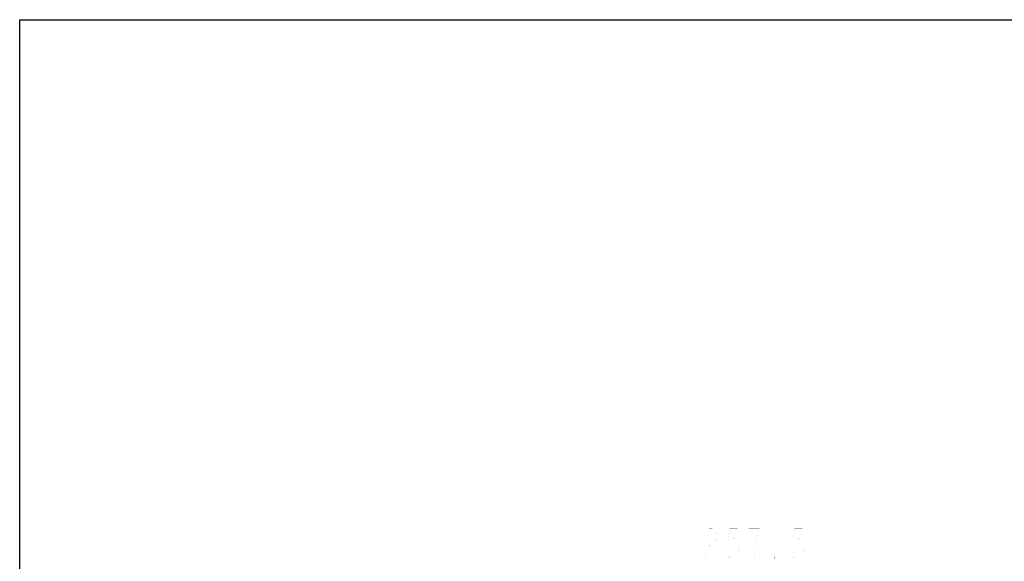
# Model space of a CAD drawing. Header units: millimetres. Extents: x -741 to 6994, y 0 to 4947.
# Tile 21 of 97: x 0 to 1881, y 3913 to 4947. Entities that reach past the tile are written whole.
import ezdxf

# ---------------------------------------------------------------- set-up
doc = ezdxf.new("R2010")
doc.units = ezdxf.units.MM
doc.header["$LTSCALE"] = 384.676471
doc.layers.add('运动范围_DXF_DIMENSION', color=7, linetype='CONTINUOUS')
doc.layers.add('运动范围_DXF_FORMAT', color=7, linetype='CONTINUOUS')

msp = doc.modelspace()

# ---------------------------------------------------------------- linework, layer by layer
at = {"layer": '运动范围_DXF_DIMENSION', "color": 5, "linetype": 'Continuous', "const_width": 0.0588}
for points in [[(1310.174, 3966.621), (1312.748, 3971.523), (1317.895, 3976.425), (1323.042, 3976.425), (1328.189, 3971.523), (1330.762, 3966.621), (1330.762, 3956.817), (1328.189, 3951.915)], [(1371.939, 3976.425), (1356.498, 3976.425), (1353.924, 3951.915), (1359.071, 3956.817), (1364.218, 3956.817), (1369.365, 3951.915), (1371.939, 3947.013), (1374.513, 3937.209), (1371.939, 3927.406), (1369.365, 3922.504), (1364.218, 3917.602), (1359.071, 3917.602), (1353.924, 3922.504), (1351.351, 3927.406)], [(1402.821, 3917.602), (1405.395, 3942.111), (1407.968, 3956.817), (1410.542, 3966.621), (1413.115, 3976.425), (1392.527, 3976.425)], [(1495.468, 3976.425), (1480.027, 3976.425), (1477.454, 3951.915), (1482.601, 3956.817), (1487.748, 3956.817), (1492.895, 3951.915), (1495.468, 3947.013), (1498.042, 3937.209), (1495.468, 3927.406), (1492.895, 3922.504), (1487.748, 3917.602), (1482.601, 3917.602), (1477.454, 3922.504), (1474.88, 3927.406)], [(1328.189, 3951.915), (1317.895, 3942.111), (1312.748, 3932.308), (1310.174, 3917.602), (1330.762, 3917.602)], [(1443.998, 3917.602), (1441.424, 3917.602), (1441.424, 3922.504), (1443.998, 3917.602)]]:
    msp.add_lwpolyline(points, dxfattribs=at)
at = {"layer": '运动范围_DXF_FORMAT', "color": 7, "linetype": 'Continuous'}
for p, q in [((0, 0), (0, 4947.059)), ((0, 4947.059), (6994.118, 4947.059))]:
    msp.add_line(p, q, dxfattribs=at)

doc.saveas('drawing.dxf')
